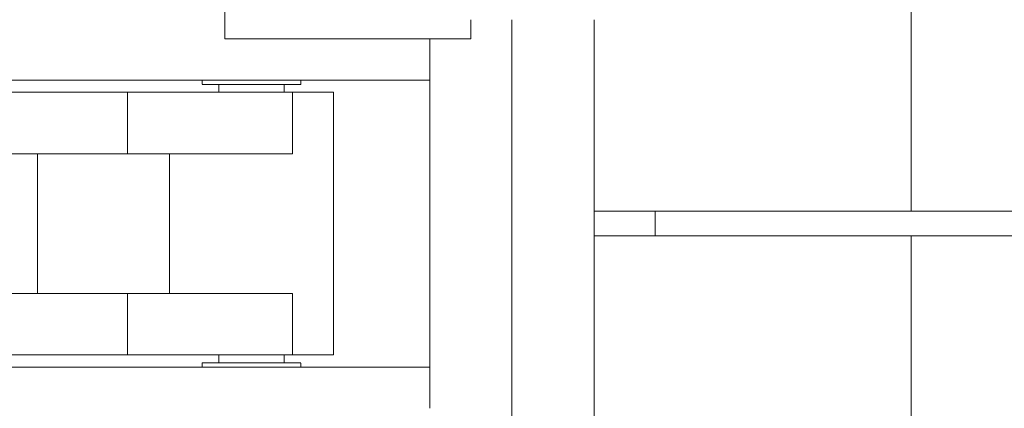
# Model space of a CAD drawing. Header units: millimetres. Extents: x -1413 to 6997, y -739331 to -733391.
# Tile 23 of 47: x 5525 to 5765, y -737017 to -736922. Entities that reach past the tile are written whole.
import ezdxf

# ---------------------------------------------------------------- set-up
doc = ezdxf.new("R2010")
doc.units = ezdxf.units.MM
doc.header["$MEASUREMENT"] = 0
for name, color, linetype, lineweight in [('Side Cradle Hydraulic Arm Support', 7, 'Continuous', 0), ('Side Cradle Stbd', 7, 'Continuous', 0), ('Side Cradle Tower Rail Frame', 7, 'Continuous', 0), ('Side Slip Cradle Stbd', 7, 'Continuous', 0)]:
    doc.layers.add(name, color=color, linetype=linetype, lineweight=lineweight)

# ---------------------------------------------------------------- blocks, each defined once
blk = doc.blocks.new('*U106')
at = {"layer": 'Side Cradle Hydraulic Arm Support', "color": 7, "linetype": 'Continuous', "lineweight": 0}
for p, q in [((-174.9890305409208, -1059.440342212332), (-174.9890305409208, 1359.465325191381)), ((175.0109694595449, 1359.465325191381), (175.0109694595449, -1059.440342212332)), ((-174.9889944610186, 1201.965289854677), (-170.1643245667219, 1201.965324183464)), ((170.1862635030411, 1201.965324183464), (175.0109333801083, 1201.965289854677)), ((-160.000441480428, 1191.965327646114), (-160.000441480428, 990.9141499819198)), ((-160.000441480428, 1191.965327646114), (-85.00044148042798, 1191.965327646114)), ((-85.00044148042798, 1191.965327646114), (-85.00044148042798, 990.9141499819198)), ((85.02238039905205, 990.9141499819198), (85.02238039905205, 1191.965327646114)), ((85.02238039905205, 1191.965327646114), (160.0223803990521, 1191.965327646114)), ((160.0223803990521, 990.9141499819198), (160.0223803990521, 1191.965327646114)), ((-160.0004775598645, 1181.964660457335), (-169.6775835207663, 1181.964665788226)), ((-160.0004775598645, 1181.842186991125), (-169.6775835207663, 1181.83900418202)), ((-169.6775835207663, 1181.838918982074), (-160.0004775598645, 1181.842083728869)), ((169.6995224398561, 1181.964478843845), (160.0224164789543, 1181.964484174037)), ((169.6995224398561, 1181.950625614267), (160.0224164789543, 1181.947442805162)), ((169.6995585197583, 1181.950264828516), (169.6995585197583, 1181.950625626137)), ((160.0223803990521, 1169.558460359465), (160.0220196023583, 1169.55141357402)), ((160.0223803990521, 1103.696984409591), (160.0223803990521, 1141.965327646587)), ((-169.6775835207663, 1101.980425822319), (-160.0004775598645, 1101.98356400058)), ((-160.0004775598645, 1101.966213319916), (-169.6775835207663, 1101.966210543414)), ((169.6995224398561, 1102.090569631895), (160.0224164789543, 1102.08744931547)), ((160.0224164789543, 1102.087343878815), (169.6995224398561, 1102.090482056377)), ((169.6995224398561, 1101.966307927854), (160.0224164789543, 1101.966305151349)), ((-170.7800019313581, 1081.965362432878), (-174.9889944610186, 1081.965495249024)), ((-169.7809386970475, 1081.965330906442), (-170.7270460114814, 1081.965360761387)), ((-169.6776196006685, 1081.965327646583), (-169.7245107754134, 1081.965329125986)), ((-169.6776196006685, 1081.965327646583), (-169.6776196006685, 1086.532555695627)), ((169.6995585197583, 1081.965327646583), (169.6995585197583, 1086.532555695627)), ((169.7464496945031, 1081.965329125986), (169.6995585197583, 1081.965327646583)), ((170.7489849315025, 1081.965360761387), (169.8028776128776, 1081.965330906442)), ((175.0109333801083, 1081.965495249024), (170.8019408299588, 1081.965362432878)), ((85.02234431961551, 1041.965327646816), (-85.00040540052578, 1041.965327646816)), ((-160.000441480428, 990.9141499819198), (-160.000441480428, -1009.440339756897)), ((-160.000441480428, 990.9141499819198), (-85.00044148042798, 990.9141499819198)), ((-85.00044148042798, 990.9141499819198), (-85.00044148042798, -1009.440339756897)), ((85.02238039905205, -968.7071967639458), (85.02238039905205, 990.9141499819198)), ((160.0223803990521, 990.9141499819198), (85.02238039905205, 990.9141499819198)), ((160.0223803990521, 990.9141490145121), (160.0223803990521, -1009.440339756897)), ((-160.0000806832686, 938.1203694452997), (-160.000441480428, 938.1182538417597)), ((160.0220196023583, 938.1203694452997), (160.0223803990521, 938.1182538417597)), ((85.02238039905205, 881.2928032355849), (-85.00044148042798, 881.2928032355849))]:
    blk.add_line(p, q, dxfattribs=at)
at = {"layer": 'Side Cradle Hydraulic Arm Support', "color": 7, "linetype": 'Continuous', "lineweight": 0, "ltscale": 0.2000032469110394, "flags": 128}
blk.add_lwpolyline([(-248.4889944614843, 1409.465325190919), (-224.9890305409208, 1409.465325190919), (-224.9890305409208, 1109.465325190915), (-274.9890305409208, 1109.465325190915), (-519.9889944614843, 1354.465289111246)], dxfattribs=at)
at = {"layer": 'Side Cradle Hydraulic Arm Support', "color": 7, "linetype": 'Continuous', "lineweight": 0, "flags": 128}
for points in [[(-160.000441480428, 1241.965327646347), (160.0223803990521, 1241.965327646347), (160.0223803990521, 1234.353280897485), (160.0223803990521, 1212.676005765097), (160.0223803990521, 1191.96536372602)], [(-160.000441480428, 1191.965430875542), (-160.000441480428, 1212.676005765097), (-160.000441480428, 1234.353280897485), (-160.000441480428, 1241.965327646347)], [(-169.7759792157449, 1201.965326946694), (-169.6776196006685, 1201.96532764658), (-169.6776196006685, 1197.398099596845), (-169.6776196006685, 1184.391734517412), (-169.6776196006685, 1164.926333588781), (-169.6776196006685, 1141.965327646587), (-169.6776196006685, 1119.004321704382), (-169.6776196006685, 1099.538920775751), (-169.6776196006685, 1086.532555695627)], [(169.6995585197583, 1086.532555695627), (169.6995585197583, 1099.538920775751), (169.6995585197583, 1119.004321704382), (169.6995585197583, 1141.965327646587), (169.6995585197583, 1164.926333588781), (169.6995585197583, 1184.391734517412), (169.6995585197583, 1197.398099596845), (169.6995585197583, 1201.96532764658), (169.797918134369, 1201.965326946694)]]:
    blk.add_lwpolyline(points, dxfattribs=at)
blk = doc.blocks.new('*U101')
at = {"layer": 'Side Cradle Stbd', "color": 7, "linetype": 'Continuous', "lineweight": 0, "ltscale": 0.2000032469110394, "xscale": 0.2000032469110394, "yscale": 0.2000032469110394, "zscale": 0.2000032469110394, "rotation": 270}
blk.add_blockref('*U106', (-291.8877289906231, -979.9020701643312), dxfattribs=at)
blk = doc.blocks.new('*U59')
at = {"layer": 'Side Cradle Hydraulic Arm Support', "color": 7, "linetype": 'Continuous', "lineweight": 0, "ltscale": 0.2000032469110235, "flags": 128}
blk.add_lwpolyline([(2843.365612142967, -561.3534645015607), (2843.365612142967, -566.053533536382), (2783.364638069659, -566.053533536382), (2783.364638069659, -556.0533711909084), (2832.365426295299, -507.0525829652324)], dxfattribs=at)
at = {"layer": 'Side Cradle Stbd', "color": 7, "linetype": 'Continuous', "lineweight": 0}
for p, q in [((2853.36577448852, -660.7550636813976), (2853.36577448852, -561.3534645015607)), ((2873.366099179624, -561.3534645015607), (2873.366099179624, -660.7550636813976)), ((2833.365449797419, -566.0535408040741), (2833.365449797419, -656.0549873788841))]:
    blk.add_line(p, q, dxfattribs=at)
at = {"layer": 'Side Cradle Tower Rail Frame', "color": 7, "linetype": 'Continuous', "lineweight": 0}
for p, q in [((2950.655801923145, -529.1463035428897), (2950.655801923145, -608.0542081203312)), ((2888.289816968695, -608.0542153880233), (2873.366099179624, -608.0542153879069)), ((2933.126881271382, -608.0542153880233), (2888.289816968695, -608.0542153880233)), ((2888.289816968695, -614.0543127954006), (2888.289816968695, -608.0542153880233)), ((3113.646925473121, -608.0542153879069), (2933.126881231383, -608.0542153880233)), ((2873.366099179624, -614.0543127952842), (2888.289816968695, -614.0543127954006)), ((2888.289816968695, -614.0543127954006), (2933.126881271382, -614.0543127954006)), ((2933.126881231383, -614.0543127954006), (3113.646925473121, -614.0543127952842)), ((2950.655801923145, -614.0543200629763), (2950.655801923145, -692.9622246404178))]:
    blk.add_line(p, q, dxfattribs=at)
at = {"layer": 'Side Cradle Stbd', "color": 7, "linetype": 'Continuous', "lineweight": 0, "ltscale": 0.2000032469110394}
blk.add_blockref('*U101', (2853.355699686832, 368.8500000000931), dxfattribs=at)

msp = doc.modelspace()

# ---------------------------------------------------------------- block references
at = {"layer": 'Side Slip Cradle Stbd', "color": 7, "linetype": 'Continuous', "lineweight": 0}
msp.add_blockref('*U59', (2791.75, -736360.8500000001), dxfattribs=at)

doc.saveas('drawing.dxf')
